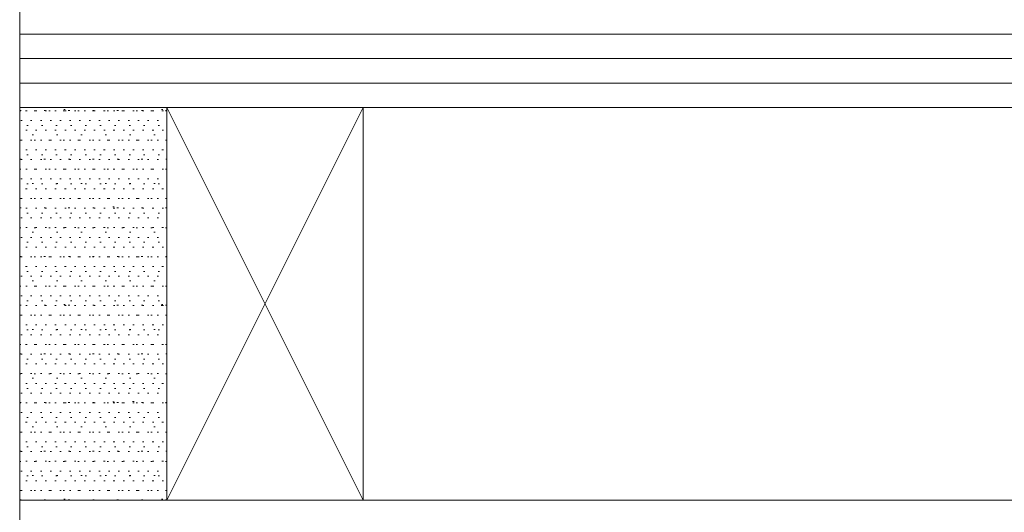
# Model space of a CAD drawing. Header units: inches. Extents: x -96941 to 10978768, y -673 to 1070890.
# Tile 217 of 256: x 63804 to 63844, y 3637 to 3657. Entities that reach past the tile are written whole.
import ezdxf

# ---------------------------------------------------------------- set-up
doc = ezdxf.new("R2010")
doc.units = ezdxf.units.IN
for name, color, linetype, lineweight in [('_MB_inne_0.15', 251, 'Continuous', 15), ('_MB_kreskowanie_szklo_0.09', 157, 'Continuous', 9), ('_MB_kreskowanie_szklo_0.09 @ 1', 157, 'Continuous', 9), ('_MB_kreskowanie_szklo_0.09 @ 1.5', 157, 'Continuous', 9), ('_MB_kreskowanie_szklo_0.09 @ 10', 157, 'Continuous', 9), ('_MB_kreskowanie_szklo_0.09 @ 100', 157, 'Continuous', 9), ('_MB_kreskowanie_szklo_0.09 @ 2', 157, 'Continuous', 9), ('_MB_kreskowanie_szklo_0.09 @ 2.5', 157, 'Continuous', 9), ('_MB_kreskowanie_szklo_0.09 @ 20', 157, 'Continuous', 9), ('_MB_kreskowanie_szklo_0.09 @ 25', 157, 'Continuous', 9), ('_MB_kreskowanie_szklo_0.09 @ 4', 157, 'Continuous', 9), ('_MB_kreskowanie_szklo_0.09 @ 5', 157, 'Continuous', 9), ('_MB_kreskowanie_szklo_0.09 @ 50', 157, 'Continuous', 9), ('_MB_kreskowanie_szklo_0.09 @ 8', 157, 'Continuous', 9), ('_MB_szklo_0.15', 142, 'Continuous', 15)]:
    doc.layers.add(name, color=color, linetype=linetype, lineweight=lineweight)

# ---------------------------------------------------------------- blocks, each defined once
blk = doc.blocks.new('*U3144')
at = {"layer": '_MB_kreskowanie_szklo_0.09 @ 1'}
h = blk.add_hatch(dxfattribs=at)
h.set_pattern_fill('DOTS', color=256, scale=0.25)
h.set_pattern_definition([(0, (0, -10), (0.198437, 0.396875), [0, -0.396875])])
h.paths.add_polyline_path([(6, -22), (6, -6), (0, -6), (0, -22)])
at = {"layer": '_MB_kreskowanie_szklo_0.09 @ 1.5'}
h = blk.add_hatch(dxfattribs=at)
h.set_pattern_fill('DOTS', color=256, scale=0.25)
h.set_pattern_definition([(0, (0, -10), (0.297656, 0.595312), [0, -0.595312])])
h.paths.add_polyline_path([(6, -22), (6, -6), (0, -6), (0, -22)])
at = {"layer": '_MB_kreskowanie_szklo_0.09 @ 10'}
h = blk.add_hatch(dxfattribs=at)
h.set_pattern_fill('DOTS', color=256, scale=0.25)
h.set_pattern_definition([(0, (0, -10), (1.9844, 3.9688), [0, -3.96875])])
h.paths.add_polyline_path([(6, -22), (6, -6), (0, -6), (0, -22)])
at = {"layer": '_MB_kreskowanie_szklo_0.09 @ 100'}
h = blk.add_hatch(dxfattribs=at)
h.set_pattern_fill('DOTS', color=256, scale=0.25)
h.set_pattern_definition([(0, (0, -10), (19.844, 39.688), [0, -39.688])])
h.paths.add_polyline_path([(6, -22), (6, -6), (0, -6), (0, -22)])
at = {"layer": '_MB_kreskowanie_szklo_0.09 @ 2'}
h = blk.add_hatch(dxfattribs=at)
h.set_pattern_fill('DOTS', color=256, scale=0.25)
h.set_pattern_definition([(0, (0, -10), (0.396875, 0.79375), [0, -0.79375])])
h.paths.add_polyline_path([(6, -22), (6, -6), (0, -6), (0, -22)])
at = {"layer": '_MB_kreskowanie_szklo_0.09 @ 2.5'}
h = blk.add_hatch(dxfattribs=at)
h.set_pattern_fill('DOTS', color=256, scale=0.25)
h.set_pattern_definition([(0, (0, -10), (0.496094, 0.99219), [0, -0.99219])])
h.paths.add_polyline_path([(6, -22), (6, -6), (0, -6), (0, -22)])
at = {"layer": '_MB_kreskowanie_szklo_0.09 @ 20'}
h = blk.add_hatch(dxfattribs=at)
h.set_pattern_fill('DOTS', color=256, scale=0.25)
h.set_pattern_definition([(0, (0, -10), (3.9688, 7.9375), [0, -7.9375])])
h.paths.add_polyline_path([(6, -22), (6, -6), (0, -6), (0, -22)])
at = {"layer": '_MB_kreskowanie_szklo_0.09 @ 25'}
h = blk.add_hatch(dxfattribs=at)
h.set_pattern_fill('DOTS', color=256, scale=0.25)
h.set_pattern_definition([(0, (0, -10), (4.961, 9.922), [0, -9.922])])
h.paths.add_polyline_path([(6, -22), (6, -6), (0, -6), (0, -22)])
at = {"layer": '_MB_kreskowanie_szklo_0.09 @ 4'}
h = blk.add_hatch(dxfattribs=at)
h.set_pattern_fill('DOTS', color=256, scale=0.25)
h.set_pattern_definition([(0, (0, -10), (0.79375, 1.5875), [0, -1.5875])])
h.paths.add_polyline_path([(6, -22), (6, -6), (0, -6), (0, -22)])
at = {"layer": '_MB_kreskowanie_szklo_0.09 @ 5'}
h = blk.add_hatch(dxfattribs=at)
h.set_pattern_fill('DOTS', color=256, scale=0.25)
h.set_pattern_definition([(0, (0, -10), (0.9922, 1.98438), [0, -1.98438])])
h.paths.add_polyline_path([(6, -22), (6, -6), (0, -6), (0, -22)])
at = {"layer": '_MB_kreskowanie_szklo_0.09 @ 50'}
h = blk.add_hatch(dxfattribs=at)
h.set_pattern_fill('DOTS', color=256, scale=0.25)
h.set_pattern_definition([(0, (0, -10), (9.922, 19.844), [0, -19.844])])
h.paths.add_polyline_path([(6, -22), (6, -6), (0, -6), (0, -22)])
at = {"layer": '_MB_kreskowanie_szklo_0.09 @ 8'}
h = blk.add_hatch(dxfattribs=at)
h.set_pattern_fill('DOTS', color=256, scale=0.25)
h.set_pattern_definition([(0, (0, -10), (1.5875, 3.175), [0, -3.175])])
h.paths.add_polyline_path([(6, -22), (6, -6), (0, -6), (0, -22)])
blk = doc.blocks.new('*U622')
at = {"layer": '_MB_inne_0.15'}
blk.add_lwpolyline([(6, -22), (6, -6), (0, -6), (0, -22)], close=True, dxfattribs=at)
blk.add_lwpolyline([(14, -6), (14, -22), (6, -22), (6, -6), (14, -6), (6, -22), (6, -6), (14, -22)], dxfattribs=at)
at = {"layer": '_MB_kreskowanie_szklo_0.09'}
for points in [[(0, -23), (918, -23)], [(0, -24), (918, -24)], [(0, -25), (918, -25)]]:
    blk.add_lwpolyline(points, dxfattribs=at)
at = {"layer": '_MB_szklo_0.15'}
for points in [[(918, 0), (0, 0), (0, -6), (918, -6)], [(918, -22), (0, -22), (0, -26), (918, -26)]]:
    blk.add_lwpolyline(points, dxfattribs=at)
at = {"layer": '_MB_kreskowanie_szklo_0.09', "lineweight": 30}
blk.add_blockref('*U3144', (0, 0), dxfattribs=at)

msp = doc.modelspace()

# ---------------------------------------------------------------- block references
at = {"color": 14, "true_color": 0xa30000, "xscale": -1, "rotation": 180}
msp.add_blockref('*U622', (63803.735, 3631.444), dxfattribs=at)

doc.saveas('drawing.dxf')
